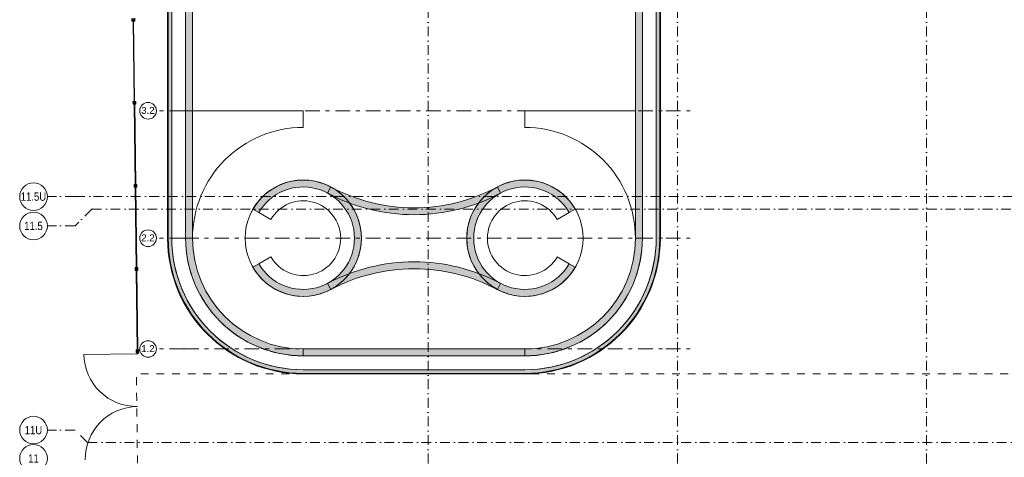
# Model space of a CAD drawing. Header units: millimetres. Extents: x -14761 to 157739, y -22400 to 107990.
# Tile 19 of 81: x -14761 to 20808, y 27040 to 42838. Entities that reach past the tile are written whole.
import ezdxf

# ---------------------------------------------------------------- set-up
doc = ezdxf.new("R2010")
doc.units = ezdxf.units.MM
doc.header["$MEASUREMENT"] = 0
for name, pattern in [('Штрих-Штриховая', [1093.611073, 529.166651, -211.666656, 141.111112, -211.666656]), ('Штриховая', [564.444447, 282.222223, -282.222223]), ('Штрихпунктирная', [670.277762, 352.777767, -176.388884, 0, -141.111112])]:
    doc.linetypes.add(name, pattern=pattern)
for name, color, linetype in [('Конструктив - стены бассейнов жб нов', 7, 'Continuous'), ('Местность - Забор', 7, 'Continuous'), ('Элемент модели - Зоны уличных помещений', 7, 'Continuous'), ('Элемент Модели - Оси', 7, 'Continuous'), ('Элемент модели - Оси Улица Бани', 7, 'Continuous')]:
    doc.layers.add(name, color=color, linetype=linetype)
doc.styles.add('СГЕНЕРИР_СТИЛЬ_1', font='txt')
doc.styles.add('СГЕНЕРИР_СТИЛЬ_3', font='txt')

msp = doc.modelspace()

# ---------------------------------------------------------------- hatches: boundary and pattern name
at = {"layer": 'Конструктив - стены бассейнов жб нов', "linetype": 'Continuous', "lineweight": 0, "true_color": 0x000000}
for points in [[(-9417, 60430), (-9417, 34950), (-9397, 34950), (-9397, 60430)], [(-9397, 60300), (-9397, 34950), (-9267, 34950), (-9267, 60300)], [(8233, 60300), (8233, 34950), (8363, 34950), (8363, 60300)], [(8363, 60430), (8363, 34950), (8383, 34950), (8383, 60430)], [(-8767, 59550), (-8767, 34950), (-8517, 34950), (-8517, 59550)], [(7483, 59550), (7483, 34950), (7733, 34950), (7733, 59550)], [(-6336, 33900, 3.732051), (-6336, 36000), (-6119, 35875, -3.732051), (-6119, 34025)], [(5308, 36000, 3.732051), (5308, 33900), (5091, 34025, -3.732051), (5091, 35875)], [(-3641, 36579, 0.122989), (-514, 35798), (-514, 36048, -0.122989), (-3523, 36799)], [(-514, 35798, 0.122989), (2613, 36579), (2495, 36799, -0.122989), (-514, 36048)], [(-9417, 34950, 0.414214), (-4517, 30050), (-4517, 30070, -0.414214), (-9397, 34950)], [(-9397, 34950, 0.414214), (-4517, 30070), (-4517, 30200, -0.414214), (-9267, 34950)], [(-8767, 34950, 0.414214), (-4517, 30700), (-4517, 30950, -0.414214), (-8517, 34950)], [(3483, 30700, 0.414214), (7733, 34950), (7483, 34950, -0.414214), (3483, 30950)], [(3483, 30050, 0.414214), (8383, 34950), (8363, 34950, -0.414214), (3483, 30070)], [(3483, 30070, 0.414214), (8363, 34950), (8233, 34950, -0.414214), (3483, 30200)], [(-514, 34098, 0.122989), (-3641, 33317), (-3523, 33097, -0.122989), (-514, 33848)], [(2613, 33317, 0.122989), (-514, 34098), (-514, 33848, -0.122989), (2495, 33097)], [(-4517, 30700), (3483, 30700), (3483, 30950), (-4517, 30950)], [(-4517, 30070), (3483, 30070), (3483, 30200), (-4517, 30200)], [(-4517, 30050), (3483, 30050), (3483, 30070), (-4517, 30070)]]:
    msp.add_hatch(color=18, dxfattribs=at).paths.add_polyline_path(points)
at = {"layer": 'Местность - Забор', "linetype": 'Continuous', "lineweight": 0, "true_color": 0x000000}
for points in [[(-10660, 42818), (-10650, 42818), (-10649, 42788), (-10604, 42789), (-10606, 42889), (-10651, 42888), (-10650, 42858), (-10660, 42858), (-10661, 42888), (-10706, 42887), (-10704, 42787), (-10659, 42788)], [(-10645, 42818), (-10665, 42818), (-10628, 39858), (-10608, 39858)], [(-10622, 39818), (-10612, 39818), (-10612, 39788), (-10567, 39789), (-10568, 39889), (-10613, 39888), (-10613, 39858), (-10623, 39858), (-10623, 39888), (-10668, 39888), (-10667, 39788), (-10622, 39788)], [(-10607, 39818), (-10627, 39818), (-10590, 36858), (-10570, 36859)], [(-10585, 36819), (-10575, 36819), (-10574, 36789), (-10529, 36789), (-10531, 36889), (-10576, 36889), (-10575, 36859), (-10585, 36859), (-10586, 36888), (-10631, 36888), (-10629, 36788), (-10584, 36789)], [(-10570, 36819), (-10590, 36818), (-10553, 33859), (-10533, 33859)], [(-10547, 33819), (-10537, 33819), (-10537, 33789), (-10492, 33789), (-10493, 33889), (-10538, 33889), (-10538, 33859), (-10548, 33859), (-10548, 33889), (-10593, 33888), (-10592, 33788), (-10547, 33789)], [(-10532, 33819), (-10552, 33819), (-10516, 30893), (-10496, 30893)], [(-10510, 30853), (-10500, 30853), (-10500, 30823), (-10455, 30824), (-10456, 30924), (-10501, 30923), (-10501, 30893), (-10511, 30893), (-10511, 30923), (-10556, 30922), (-10555, 30822), (-10510, 30823)], [(-10535, 30823), (-10534, 30778), (-10479, 30778), (-10480, 30823)]]:
    msp.add_hatch(color=18, dxfattribs=at).paths.add_polyline_path(points)

# ---------------------------------------------------------------- linework, layer by layer
at = {"layer": 'Конструктив - стены бассейнов жб нов', "color": 251, "linetype": 'Continuous', "lineweight": 20, "true_color": 0x575757}
for p, q in [((-9397, 60300), (-9397, 34950)), ((8363, 34950), (8363, 60300)), ((-4517, 30070), (3483, 30070))]:
    msp.add_line(p, q, dxfattribs=at)
at = {"layer": 'Конструктив - стены бассейнов жб нов', "color": 251, "linetype": 'Continuous', "lineweight": 20, "true_color": 0x575757, "flags": 128}
for points in [[(-9417, 60450), (-9417, 34950)], [(-9267, 34950), (-9267, 60300)], [(8233, 60300), (8233, 34950)], [(8383, 34950), (8383, 60430)], [(-8767, 59800), (-8767, 34950)], [(-8517, 34950), (-8517, 59550)], [(7483, 59550), (7483, 34950)], [(7733, 34950), (7733, 59550)], [(-3523, 36799), (-3641, 36579)], [(2613, 36579), (2495, 36799)], [(-6336, 36000), (-6119, 35875)], [(5091, 35875), (5308, 36000)], [(-8767, 34950), (-8517, 34950)], [(-8517, 34950), (-8767, 34950)], [(7733, 34950), (7483, 34950)], [(7733, 34950), (7483, 34950)], [(8383, 34950), (8363, 34950)], [(8383, 34950), (8363, 34950)], [(-6119, 34025), (-6336, 33900)], [(5308, 33900), (5091, 34025)], [(-3641, 33317), (-3523, 33097)], [(2495, 33097), (2613, 33317)], [(3483, 30950), (-4517, 30950)], [(-4517, 30950), (-4517, 30700)], [(-4517, 30700), (-4517, 30950)], [(3483, 30700), (3483, 30950)], [(3483, 30950), (3483, 30700)], [(-4517, 30700), (3483, 30700)], [(3483, 30200), (-4517, 30200)], [(-4517, 30050), (3483, 30050)]]:
    msp.add_lwpolyline(points, dxfattribs=at)
at = {"layer": 'Конструктив - стены бассейнов жб нов', "color": 7, "linetype": 'Continuous', "lineweight": 15, "flags": 128}
for points in [[(-9267, 34950, 0.414214), (-4517, 30200), (-514, 30200), (3483, 30200, 0.414214), (8233, 34950), (8233, 60300), (-9267, 60300)], [(7733, 34950), (7733, 59800), (-8767, 59800), (-8767, 34950, 0.414214), (-4517, 30700), (-514, 30700), (3483, 30700, 0.414214)], [(-8517, 34950, -0.414214), (-4517, 38950), (-4517, 39550), (-8517, 39550)], [(-8517, 34950, -0.414214), (-4517, 38950), (-4517, 39550), (-8517, 39550)], [(7483, 34950, 0.414214), (3483, 38950), (3483, 39550), (7483, 39550)], [(-2417, 34950, 1), (-6617, 34950, 1)], [(1389, 34950, -1), (5589, 34950, -1)], [(-5686, 34275), (-6119, 34025, 3.732051), (-6119, 35875), (-5686, 35625, -3.711801), (-5682, 34268)], [(4658, 34275), (5091, 34025, -3.732051), (5091, 35875), (4658, 35625, 3.711801), (4654, 34268)]]:
    msp.add_lwpolyline(points, format="xyb", close=True, dxfattribs=at)
at = {"layer": 'Конструктив - стены бассейнов жб нов', "color": 251, "linetype": 'Continuous', "lineweight": 20, "true_color": 0x575757}
for centre, radius, start, end in [((-4517, 34950), 2100, 210, 150), ((3489, 34950), 2100, 30, 330), ((-4517, 34950), 1850, 210, 150), ((-514, 42448), 6400, 241.9538, 270), ((-514, 42448), 6400, 270, 298.0462), ((3489, 34950), 1850, 30, 330), ((-514, 42448), 6650, 241.9538, 270), ((-514, 42448), 6650, 270, 298.0462), ((-4517, 34950), 4900, 180, 270), ((-4517, 34950), 4880, 180, 270), ((-4517, 34950), 4750, 180, 270), ((-4517, 34950), 4250, 180, 270), ((-4517, 34950), 4000, 180, 270), ((3483, 34950), 4250, 270, 0), ((3483, 34950), 4000, 270, 0), ((3483, 34950), 4880, 270, 0), ((3483, 34950), 4900, 270, 0), ((3483, 34950), 4750, 270, 0), ((-514, 27448), 6650, 90, 118.0462), ((-514, 27448), 6400, 90, 118.0462), ((-514, 27448), 6650, 61.9538, 90), ((-514, 27448), 6400, 61.9538, 90)]:
    msp.add_arc(centre, radius, start, end, dxfattribs=at)
at = {"layer": 'Местность - Забор', "color": 7, "linetype": 'Continuous', "lineweight": 15}
for p, q in [((-10706, 42887), (-10704, 42787)), ((-10659, 42788), (-10704, 42787)), ((-10660, 42818), (-10659, 42788)), ((-10650, 42818), (-10660, 42818)), ((-10650, 42818), (-10649, 42788)), ((-10604, 42789), (-10649, 42788)), ((-10606, 42889), (-10604, 42789)), ((-10668, 39888), (-10667, 39788)), ((-10623, 39888), (-10668, 39888)), ((-10623, 39888), (-10623, 39858)), ((-10613, 39858), (-10623, 39858)), ((-10568, 39889), (-10613, 39888)), ((-10613, 39888), (-10613, 39858)), ((-10568, 39889), (-10567, 39789)), ((-10622, 39788), (-10667, 39788)), ((-10622, 39818), (-10622, 39788)), ((-10612, 39818), (-10622, 39818)), ((-10612, 39818), (-10612, 39788)), ((-10567, 39789), (-10612, 39788)), ((-10631, 36888), (-10629, 36788)), ((-10586, 36888), (-10631, 36888)), ((-10584, 36789), (-10629, 36788)), ((-10586, 36888), (-10585, 36859)), ((-10575, 36859), (-10585, 36859)), ((-10585, 36819), (-10584, 36789)), ((-10575, 36819), (-10585, 36819)), ((-10576, 36889), (-10575, 36859)), ((-10531, 36889), (-10576, 36889)), ((-10575, 36819), (-10574, 36789)), ((-10529, 36789), (-10574, 36789)), ((-10531, 36889), (-10529, 36789)), ((-10548, 33889), (-10593, 33888)), ((-10593, 33888), (-10592, 33788)), ((-10548, 33889), (-10548, 33859)), ((-10538, 33859), (-10548, 33859)), ((-10547, 33819), (-10547, 33789)), ((-10537, 33819), (-10547, 33819)), ((-10538, 33889), (-10538, 33859)), ((-10493, 33889), (-10538, 33889)), ((-10537, 33819), (-10537, 33789)), ((-10493, 33889), (-10492, 33789)), ((-10547, 33789), (-10592, 33788)), ((-10492, 33789), (-10537, 33789)), ((-10534, 30778), (-12439, 30754)), ((-10511, 30923), (-10556, 30922)), ((-10556, 30922), (-10555, 30822)), ((-10510, 30823), (-10555, 30822)), ((-10511, 30923), (-10511, 30893)), ((-10501, 30893), (-10511, 30893)), ((-10510, 30853), (-10510, 30823)), ((-10500, 30853), (-10510, 30853)), ((-10456, 30924), (-10501, 30923)), ((-10501, 30923), (-10501, 30893)), ((-10500, 30853), (-10500, 30823)), ((-10455, 30824), (-10500, 30823)), ((-10456, 30924), (-10455, 30824))]:
    msp.add_line(p, q, dxfattribs=at)
at = {"layer": 'Местность - Забор', "color": 7, "linetype": 'Continuous', "lineweight": 15, "flags": 128}
for points in [[(-10645, 42818), (-10665, 42818), (-10628, 39858), (-10608, 39858)], [(-10607, 39818), (-10627, 39818), (-10590, 36858), (-10570, 36859)], [(-10570, 36819), (-10590, 36818), (-10553, 33859), (-10533, 33859)], [(-10532, 33819), (-10552, 33819), (-10516, 30893), (-10496, 30893)], [(-10535, 30823), (-10534, 30778), (-10479, 30778), (-10480, 30823)]]:
    msp.add_lwpolyline(points, close=True, dxfattribs=at)
for points in [[(-10664, 42788), (-10628, 39888)], [(-10644, 42788), (-10608, 39888)], [(-10627, 39788), (-10591, 36888)], [(-10607, 39788), (-10571, 36889)], [(-10589, 36788), (-10553, 33889)], [(-10569, 36789), (-10533, 33889)], [(-10552, 33789), (-10516, 30923)], [(-10532, 33789), (-10496, 30923)]]:
    msp.add_lwpolyline(points, dxfattribs=at)
at = {"layer": 'Местность - Забор', "color": 7, "linetype": 'Continuous', "lineweight": 15}
for centre, start, end in [((-10534, 30778), 180.7157, 270.7157), ((-10487, 26968), 90.7157, 180.7157)]:
    msp.add_arc(centre, 1905, start, end, dxfattribs=at)
at = {"layer": 'Элемент модели - Зоны уличных помещений', "color": 7, "linetype": 'Штриховая', "lineweight": 15, "flags": 128}
msp.add_lwpolyline([(-10489, 25550), (-9847, 25550), (265, 25527), (28145, 25550), (28145, 23150), (32945, 23150), (32945, 16750), (35945, 16750), (35945, 28825), (29945, 28825), (29945, 30050), (-10545, 30050)], close=True, dxfattribs=at)
at = {"layer": 'Элемент Модели - Оси', "color": 7, "linetype": 'Штрихпунктирная', "lineweight": 15}
for p, q in [((0, 92200), (0, -1975)), ((9000, 92200), (9000, -1975)), ((18000, 92200), (18000, -1975)), ((-12761, 36450), (-13761, 36450)), ((-12761, 36450), (155650, 36450)), ((-12153, 36000), (-12761, 35393)), ((-12153, 36000), (155043, 36000)), ((-12761, 35393), (-13761, 35393)), ((-12761, 28022), (-13761, 28022)), ((-12314, 27575), (-12761, 28022)), ((-12314, 27575), (155203, 27575))]:
    msp.add_line(p, q, dxfattribs=at)
at = {"layer": 'Элемент Модели - Оси', "color": 7, "linetype": 'Continuous', "lineweight": 15}
for centre in [(-14261, 36450), (-14261, 35393), (-14261, 28022), (-14261, 27000)]:
    msp.add_circle(centre, 500, dxfattribs=at)
at = {"layer": 'Элемент Модели - Оси', "color": 7, "linetype": 'Штрихпунктирная', "lineweight": 15}
for p in [(-12761, 36450), (-12761, 36450), (-12153, 36000), (-12314, 27575)]:
    msp.add_point(p, dxfattribs=at)
at = {"layer": 'Элемент модели - Оси Улица Бани', "color": 7, "linetype": 'Штрих-Штриховая', "lineweight": 15}
for p, q in [((-8823, 39550), (-9823, 39550)), ((-8823, 39550), (8583, 39550)), ((8583, 39550), (9583, 39550)), ((-8823, 34950), (-9823, 34950)), ((-8823, 34950), (8583, 34950)), ((8583, 34950), (9583, 34950)), ((-8823, 30950), (-9823, 30950)), ((-8823, 30950), (8583, 30950)), ((8583, 30950), (9583, 30950))]:
    msp.add_line(p, q, dxfattribs=at)
at = {"layer": 'Элемент модели - Оси Улица Бани', "color": 7, "linetype": 'Continuous', "lineweight": 15}
for centre in [(-10123, 39550), (-10123, 34950), (-10123, 30950)]:
    msp.add_circle(centre, 300, dxfattribs=at)
at = {"layer": 'Элемент модели - Оси Улица Бани', "color": 7, "linetype": 'Штрих-Штриховая', "lineweight": 15}
for p in [(-8823, 39550), (-8823, 39550), (-8823, 34950), (-8823, 34950), (-8823, 30950), (-8823, 30950)]:
    msp.add_point(p, dxfattribs=at)

# ---------------------------------------------------------------- texts
at = {"layer": 'Элемент Модели - Оси', "color": 30, "lineweight": 5, "true_color": 0xff823e, "char_height": 300, "attachment_point": 4, "style": 'СГЕНЕРИР_СТИЛЬ_3'}
for s, insert in [('\\A1;{\\pql;\\pt0;\\fArial Narrow|b0|i0|c204|p34;11.5U}', (-14722, 36450)), ('\\A1;{\\pql;\\pt0;\\fArial Narrow|b0|i0|c204|p34;11.5}', (-14597, 35392)), ('\\A1;{\\pql;\\pt0;\\fArial Narrow|b0|i0|c204|p34;11U}', (-14578, 28021)), ('\\A1;{\\pql;\\pt0;\\fArial Narrow|b0|i0|c204|p34;11}', (-14453, 27002))]:
    msp.add_mtext(s, dxfattribs=dict(at, insert=insert))
at = {"layer": 'Элемент модели - Оси Улица Бани', "color": 30, "lineweight": 5, "true_color": 0xff823e, "char_height": 250, "attachment_point": 6, "style": 'СГЕНЕРИР_СТИЛЬ_1'}
for s, insert in [('\\A1;{\\pqr;\\pt0;\\fArial|b0|i0|c204|p38;3.2}', (-9885, 39562)), ('\\A1;{\\pqr;\\pt0;\\fArial|b0|i0|c204|p38;2.2}', (-9885, 34964)), ('\\A1;{\\pqr;\\pt0;\\fArial|b0|i0|c204|p38;1.2}', (-9885, 30964))]:
    msp.add_mtext(s, dxfattribs=dict(at, insert=insert))

doc.saveas('drawing.dxf')
